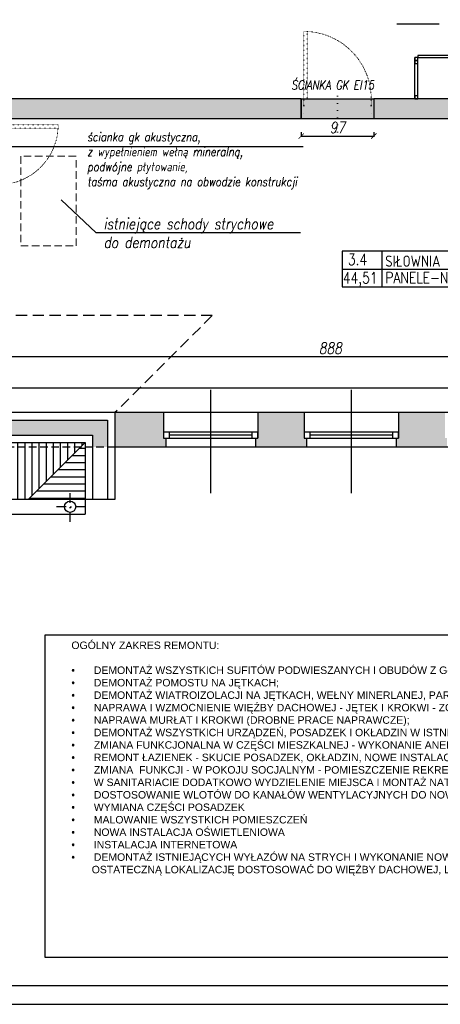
# Model space of a CAD drawing. Header units: millimetres. Extents: x 214604 to 222122, y 23717 to 26152.
# Tile 14 of 26: x 218382 to 218944, y 23735 to 25053. Entities that reach past the tile are written whole.
import ezdxf

# ---------------------------------------------------------------- set-up
doc = ezdxf.new("R2010")
doc.units = ezdxf.units.MM
for name, pattern in [('DASHDOT', [25.4, 12.7, -6.35, 0, -6.35]), ('DASHED', [0.75, 0.5, -0.25]), ('KROPKA2', [3.175, 0, -3.175])]:
    doc.linetypes.add(name, pattern=pattern)
for name, color, linetype in [('A_inwentaryzacja', 8, 'Continuous'), ('A_INWENTARYZACJA_KRESKI', 8, 'Continuous'), ('A_OPIS', 7, 'Continuous'), ('A_OPIS_ZMIANY', 2, 'Continuous'), ('A_WYMIARY', 143, 'Continuous'), ('A_ZMIANY', 10, 'Continuous'), ('A_ZMIANY_WYMIARY', 143, 'Continuous')]:
    doc.layers.add(name, color=color, linetype=linetype)
doc.layers.add('A_WYBURZENIA', color=30, linetype='KROPKA2', lineweight=20)
doc.styles.add('ARIAL', font='arial.ttf')
doc.styles.add('ROMANS', font='romans.shx', dxfattribs={"width": 0.8, "oblique": 10})
doc.dimstyles.new('Kopia AGA1', dxfattribs={"dimtxt": 15, "dimasz": 7, "dimexe": 1.25, "dimexo": 0.625, "dimgap": 4, "dimtad": 1, "dimdec": 1, "dimtxsty": 'ROMANS', "dimblk": 'ARCHTICK', "dimcen": 20, "dimclrd": 256, "dimclrt": 7, "dimadec": 0, "dimazin": 0, "dimtfac": 1, "dimtdec": 1, "dimtmove": 1, "dimatfit": 3, "dimfxl": 5, "dimfxlon": 1, "dimarcsym": 0})

# ---------------------------------------------------------------- blocks, each defined once
blk = doc.blocks.new('*U9')
for p, q in [((0, 0), (0, -100)), ((-900, 0), (-900, -100))]:
    blk.add_line(p, q)
blk.add_lwpolyline([(0, 0), (0, 900), (-43.75, 900), (-43.75, 0)], close=True)
blk.add_arc((0, 0), 900, 90, 180)
blk = doc.blocks.new('*U10')
for p, q in [((0, 0), (0, -100)), ((-800, 0), (-800, -100))]:
    blk.add_line(p, q)
blk.add_lwpolyline([(0, 0), (0, 800), (-43.75, 800), (-43.75, 0)], close=True)
blk.add_arc((0, 0), 800, 90, 180)
blk = doc.blocks.new('_ARCHTICK')
at = {"color": 0, "linetype": 'ByBlock', "const_width": 0.15}
blk.add_lwpolyline([(-0.5, -0.5), (0.5, 0.5)], dxfattribs=at)
blk = doc.blocks.new('*D21')
at = {"layer": 'A_WYMIARY', "color": 0, "lineweight": -2, "ltscale": 3, "transparency": 16777216}
for p, q in [((218353.5, 24596.6), (218353.5, 24602.8)), ((219241.5, 24596.6), (219241.5, 24602.8))]:
    blk.add_line(p, q, dxfattribs=at)
at = {"layer": 'A_WYMIARY', "lineweight": -2, "ltscale": 3, "transparency": 16777216}
blk.add_line((219241.5, 24601.6), (218353.5, 24601.6), dxfattribs=at)
at = {"layer": 'Defpoints', "color": 0, "ltscale": 3, "transparency": 16777216}
for p in [(218353.5, 24601.6), (218353.5, 24526.9), (219241.5, 24526.9)]:
    blk.add_point(p, dxfattribs=at)
at = {"layer": 'A_WYMIARY', "lineweight": -2, "ltscale": 3, "transparency": 16777216, "xscale": 7, "yscale": 7, "zscale": 7, "rotation": 180}
blk.add_blockref('_ARCHTICK', (218353.5, 24601.6), dxfattribs=at)
at = {"layer": 'A_WYMIARY', "lineweight": -2, "ltscale": 3, "transparency": 16777216, "xscale": 7, "yscale": 7, "zscale": 7}
blk.add_blockref('_ARCHTICK', (219241.5, 24601.6), dxfattribs=at)
at = {"layer": 'A_WYMIARY', "color": 7, "ltscale": 3, "transparency": 16777216, "insert": (218797.5, 24613.1), "char_height": 15, "attachment_point": 5, "style": 'ROMANS'}
blk.add_mtext('888', dxfattribs=at)
blk = doc.blocks.new('*D106')
at = {"layer": 'A_ZMIANY_WYMIARY', "color": 0, "lineweight": -2, "ltscale": 3, "transparency": 16777216}
for p, q in [((218353.5, 24555), (218353.5, 24561.3)), ((219643.5, 24555), (219643.5, 24561.3))]:
    blk.add_line(p, q, dxfattribs=at)
at = {"layer": 'A_ZMIANY_WYMIARY', "lineweight": -2, "ltscale": 3, "transparency": 16777216}
blk.add_line((218353.5, 24560), (219643.5, 24560), dxfattribs=at)
at = {"layer": 'Defpoints', "color": 0, "ltscale": 3, "transparency": 16777216}
for p in [(219643.5, 24560), (218353.5, 24526.9), (219643.5, 24526.9)]:
    blk.add_point(p, dxfattribs=at)
at = {"layer": 'A_ZMIANY_WYMIARY', "lineweight": -2, "ltscale": 3, "transparency": 16777216, "xscale": 7, "yscale": 7, "zscale": 7, "rotation": 180}
blk.add_blockref('_ARCHTICK', (218353.5, 24560), dxfattribs=at)
at = {"layer": 'A_ZMIANY_WYMIARY', "lineweight": -2, "ltscale": 3, "transparency": 16777216, "xscale": 7, "yscale": 7, "zscale": 7}
blk.add_blockref('_ARCHTICK', (219643.5, 24560), dxfattribs=at)
at = {"layer": 'A_ZMIANY_WYMIARY', "color": 7, "ltscale": 3, "transparency": 16777216, "insert": (218998.5, 24571.5), "char_height": 15, "attachment_point": 5, "style": 'ROMANS'}
blk.add_mtext('1290', dxfattribs=at)
blk = doc.blocks.new('*D144')
at = {"layer": 'A_ZMIANY_WYMIARY', "color": 0, "lineweight": -2, "ltscale": 3, "transparency": 16777216}
for p, q in [((218758.5, 24902), (218758.5, 24895.8)), ((218855.5, 24902), (218855.5, 24895.8))]:
    blk.add_line(p, q, dxfattribs=at)
at = {"layer": 'A_ZMIANY_WYMIARY', "lineweight": -2, "ltscale": 3, "transparency": 16777216}
blk.add_line((218758.5, 24897), (218855.5, 24897), dxfattribs=at)
at = {"layer": 'Defpoints', "color": 0, "ltscale": 3, "transparency": 16777216}
for p in [(218758.5, 24919.9), (218855.5, 24919.9), (218855.5, 24897)]:
    blk.add_point(p, dxfattribs=at)
at = {"layer": 'A_ZMIANY_WYMIARY', "lineweight": -2, "ltscale": 3, "transparency": 16777216, "xscale": 7, "yscale": 7, "zscale": 7, "rotation": 180}
blk.add_blockref('_ARCHTICK', (218758.5, 24897), dxfattribs=at)
at = {"layer": 'A_ZMIANY_WYMIARY', "lineweight": -2, "ltscale": 3, "transparency": 16777216, "xscale": 7, "yscale": 7, "zscale": 7}
blk.add_blockref('_ARCHTICK', (218855.5, 24897), dxfattribs=at)
at = {"layer": 'A_ZMIANY_WYMIARY', "color": 7, "ltscale": 3, "transparency": 16777216, "insert": (218807, 24908.5), "char_height": 15, "attachment_point": 5, "style": 'ROMANS'}
blk.add_mtext('97', dxfattribs=at)

msp = doc.modelspace()

# ---------------------------------------------------------------- hatches: boundary and pattern name
at = {"layer": 'A_inwentaryzacja', "ltscale": 3}
h = msp.add_hatch(dxfattribs=at)
h.set_pattern_fill('ANSI31', color=256, scale=3, angle=45)
h.paths.add_polyline_path([(215757.23, 24450.34, -0.4142136), (215777.52, 24470.62), (215777.52, 24480.87), (215570.52, 24480.87), (215570.52, 24470.62, -0.4142136), (215590.8, 24450.34, -1), (215550.23, 24450.34, -0.4142136), (215570.52, 24470.62), (215570.52, 24480.87), (215371.52, 24480.87), (215301.52, 24410.87), (218393.52, 24410.87), (218463.52, 24480.87), (218184.52, 24480.87), (218184.52, 24470.62, -0.4142136), (218204.8, 24450.34, -1), (218164.23, 24450.34, -0.4142136), (218184.52, 24470.62), (218184.52, 24480.87), (217986.52, 24480.87), (217986.52, 24470.62, -0.4142136), (218006.8, 24450.34, -1), (217966.23, 24450.34, -0.4142136), (217986.52, 24470.62), (217986.52, 24480.87), (217581.52, 24480.87), (217581.52, 24470.62, -0.4142136), (217601.8, 24450.34, -1), (217561.23, 24450.34, -0.4142136), (217581.52, 24470.62), (217581.52, 24480.87), (217290.52, 24480.87), (217290.52, 24470.62, -0.4142136), (217310.8, 24450.34, -1), (217270.23, 24450.34, -0.4142136), (217290.52, 24470.62), (217290.52, 24480.87), (216677.52, 24480.87), (216677.52, 24470.62, -0.4142136), (216697.8, 24450.34, -1), (216657.23, 24450.34, -0.4142136), (216677.52, 24470.62), (216677.52, 24480.87), (216377.52, 24480.87), (216377.52, 24470.62, -0.4142136), (216397.8, 24450.34, -1), (216357.23, 24450.34, -0.4142136), (216377.52, 24470.62), (216377.52, 24480.87), (216079.52, 24480.87), (216079.52, 24470.62, -0.4142136), (216099.8, 24450.34, -1), (216059.23, 24450.34, -0.4142136), (216079.52, 24470.62), (216079.52, 24480.87), (215777.52, 24480.87), (215777.52, 24470.62, -0.4142136), (215797.8, 24450.34, -1)])
h.paths.add_polyline_path([(215570.52, 24486.87), (215377.52, 24486.87), (215371.52, 24480.87), (215570.52, 24480.87)])
h.paths.add_polyline_path([(215777.52, 24486.87), (215570.52, 24486.87), (215570.52, 24480.87), (215777.52, 24480.87)])
h.paths.add_polyline_path([(216079.52, 24486.87), (215777.52, 24486.87), (215777.52, 24480.87), (216079.52, 24480.87)])
h.paths.add_polyline_path([(216377.52, 24486.87), (216079.52, 24486.87), (216079.52, 24480.87), (216377.52, 24480.87)])
h.paths.add_polyline_path([(216677.52, 24486.87), (216377.52, 24486.87), (216377.52, 24480.87), (216677.52, 24480.87)])
h.paths.add_polyline_path([(217290.52, 24486.87), (216677.52, 24486.87), (216677.52, 24480.87), (217290.52, 24480.87)])
h.paths.add_polyline_path([(217581.52, 24486.87), (217290.52, 24486.87), (217290.52, 24480.87), (217581.52, 24480.87)])
h.paths.add_polyline_path([(217986.52, 24486.87), (217581.52, 24486.87), (217581.52, 24480.87), (217986.52, 24480.87)])
h.paths.add_polyline_path([(218184.52, 24486.87), (217986.52, 24486.87), (217986.52, 24480.87), (218184.52, 24480.87)])
h.paths.add_polyline_path([(218469.52, 24486.87), (218184.52, 24486.87), (218184.52, 24480.87), (218463.52, 24480.87)])
h = msp.add_hatch(dxfattribs=at)
h.set_pattern_fill('ANSI31', color=256, scale=3, angle=135)
h.paths.add_polyline_path([(218469.52, 24480.87), (218463.52, 24480.87), (218393.52, 24410.87), (218469.52, 24410.87)])
at = {"layer": 'A_INWENTARYZACJA_KRESKI', "ltscale": 3}
h = msp.add_hatch(color=256, dxfattribs=at)
h.dxf.hatch_style = 1
h.paths.add_polyline_path([(218758.52, 24946.87), (217832.52, 24946.87), (217832.52, 24919.87), (218353.52, 24919.87), (218758.52, 24919.87)])
h = msp.add_hatch(color=256, dxfattribs=at)
h.dxf.hatch_style = 1
h.paths.add_polyline_path([(219442.52, 24946.87), (218855.52, 24946.87), (218855.52, 24919.87), (219205.52, 24919.87), (219442.52, 24919.87)])
h = msp.add_hatch(color=256, dxfattribs=at)
h.dxf.hatch_style = 1
h.paths.add_polyline_path([(218574.52, 24526.87), (218509.52, 24526.87), (218509.52, 24480.87), (218577.52, 24480.87), (218577.52, 24492.87), (218574.52, 24492.87), (218574.52, 24500.87)])
h.paths.add_polyline_path([(218762.52, 24526.87), (218700.52, 24526.87), (218700.52, 24492.87), (218697.52, 24492.87), (218697.52, 24480.87), (218765.52, 24480.87), (218765.52, 24492.87), (218762.52, 24492.87), (218762.52, 24500.87)])
h.paths.add_polyline_path([(218950.52, 24526.87), (218888.52, 24526.87), (218888.52, 24492.87), (218885.52, 24492.87), (218885.52, 24480.87), (218953.52, 24480.87), (218953.52, 24492.87), (218950.52, 24492.87), (218950.52, 24500.87)])
h.paths.add_polyline_path([(219141.52, 24526.87), (219076.52, 24526.87), (219076.52, 24492.87), (219073.52, 24492.87), (219073.52, 24480.87), (219141.52, 24480.87)])
h = msp.add_hatch(color=256, dxfattribs=at)
h.dxf.hatch_style = 1
h.paths.add_polyline_path([(217254.52, 24516.87), (216713.52, 24516.87), (216713.52, 24503.87), (216677.52, 24503.87), (216677.52, 24496.87), (217290.52, 24496.87), (217290.52, 24503.87), (217254.52, 24503.87)])
h.paths.add_polyline_path([(217545.52, 24516.87), (217326.52, 24516.87), (217326.52, 24503.87), (217290.52, 24503.87), (217290.52, 24496.87), (217581.52, 24496.87), (217581.52, 24503.87), (217545.52, 24503.87)])
h.paths.add_polyline_path([(217950.52, 24516.87), (217617.52, 24516.87), (217617.52, 24503.87), (217581.52, 24503.87), (217581.52, 24496.87), (217986.52, 24496.87), (217986.52, 24503.87), (217950.52, 24503.87)])
h.paths.add_polyline_path([(218148.52, 24516.87), (218022.52, 24516.87), (218022.52, 24503.87), (217986.52, 24503.87), (217986.52, 24496.87), (218184.52, 24496.87), (218184.52, 24503.87), (218148.52, 24503.87)])
h.paths.add_polyline_path([(218499.52, 24516.87), (218220.52, 24516.87), (218220.52, 24503.87), (218184.52, 24503.87), (218184.52, 24496.87), (218479.52, 24496.87), (218479.52, 24480.87), (218499.52, 24480.87)])
at = {"layer": 'A_ZMIANY', "ltscale": 3}
h = msp.add_hatch(color=256, dxfattribs=at)
h.dxf.hatch_style = 1
h.paths.add_polyline_path([(218855.52, 24946.87), (218758.52, 24946.87), (218758.52, 24919.87), (218855.52, 24919.87)])

# ---------------------------------------------------------------- linework, layer by layer
at = {"layer": 'A_inwentaryzacja', "ltscale": 3}
for p, q in [((218886.36, 25046.87), (218942.82, 25046.87)), ((218910.52, 24946.87), (218910.52, 25001.87)), ((218914.52, 24946.87), (218914.52, 25001.87)), ((218758.52, 24946.87), (217832.52, 24946.87)), ((218758.52, 24946.87), (218758.52, 24919.87)), ((219442.52, 24946.87), (218855.52, 24946.87)), ((218855.52, 24946.87), (218855.52, 24919.87)), ((218855.52, 24946.87), (218855.52, 24919.87)), ((218758.52, 24919.87), (218353.52, 24919.87)), ((219205.52, 24919.87), (218855.52, 24919.87)), ((218637.52, 24419.3), (218637.52, 24557.4)), ((218825.52, 24419.3), (218825.52, 24557.4)), ((220155.52, 24526.87), (215417.52, 24526.87)), ((218509.52, 24526.87), (218509.52, 24410.87)), ((218574.52, 24526.87), (218574.52, 24492.87)), ((218700.52, 24526.87), (218700.52, 24492.87)), ((218762.52, 24526.87), (218762.52, 24492.87)), ((218888.52, 24526.87), (218888.52, 24492.87)), ((218220.52, 24516.87), (218499.52, 24516.87)), ((218499.52, 24516.87), (218499.52, 24410.87)), ((215387.52, 24496.87), (218479.52, 24496.87)), ((218479.52, 24496.87), (218479.52, 24410.87)), ((218700.52, 24500.87), (218574.52, 24500.87)), ((218574.52, 24492.87), (218700.52, 24492.87)), ((218577.52, 24492.87), (218577.52, 24480.87)), ((218692.52, 24496.87), (218582.52, 24496.87)), ((218697.52, 24492.87), (218697.52, 24480.87)), ((218888.52, 24500.87), (218762.52, 24500.87)), ((218762.52, 24492.87), (218888.52, 24492.87)), ((218765.52, 24492.87), (218765.52, 24480.87)), ((218880.52, 24496.87), (218770.52, 24496.87)), ((218885.52, 24492.87), (218885.52, 24480.87)), ((215377.52, 24486.87), (218469.52, 24486.87)), ((218469.52, 24486.87), (218393.52, 24410.87)), ((218469.52, 24486.87), (218469.52, 24390.87)), ((219141.52, 24480.87), (218509.52, 24480.87)), ((218509.52, 24410.87), (215301.52, 24410.87)), ((215281.52, 24390.87), (218469.52, 24390.87))]:
    msp.add_line(p, q, dxfattribs=at)
at = {"layer": 'A_inwentaryzacja', "linetype": 'DASHED', "ltscale": 30}
for q in [(215547.52, 24656.87), (218509.52, 24526.87)]:
    msp.add_line((218639.52, 24656.87), q, dxfattribs=at)
at = {"layer": 'A_inwentaryzacja', "linetype": 'DASHED', "ltscale": 20}
msp.add_line((218509.52, 24480.87), (215371.52, 24480.87), dxfattribs=at)
at = {"layer": 'A_inwentaryzacja', "linetype": 'DASHDOT'}
for p, q in [((218449.52, 24380.87), (218449.52, 24420.87)), ((218469.52, 24400.87), (218429.52, 24400.87))]:
    msp.add_line(p, q, dxfattribs=at)
at = {"layer": 'A_inwentaryzacja', "ltscale": 3}
for points in [[(218914.52, 25001.87), (219004.52, 25001.87), (219004.52, 25004.87), (218914.52, 25004.87)], [(218910.52, 24997.87), (218914.52, 24997.87), (218914.52, 25001.87), (218910.52, 25001.87)], [(218910.52, 24993.87), (218914.52, 24993.87), (218914.52, 24997.87), (218910.52, 24997.87)], [(218910.52, 24946.87), (218914.52, 24946.87), (218914.52, 24950.87), (218910.52, 24950.87)], [(218582.52, 24500.87), (218574.52, 24500.87), (218574.52, 24492.87), (218582.52, 24492.87)], [(218700.52, 24500.87), (218692.52, 24500.87), (218692.52, 24492.87), (218700.52, 24492.87)], [(218770.52, 24500.87), (218762.52, 24500.87), (218762.52, 24492.87), (218770.52, 24492.87)], [(218888.52, 24500.87), (218880.52, 24500.87), (218880.52, 24492.87), (218888.52, 24492.87)]]:
    msp.add_lwpolyline(points, close=True, dxfattribs=at)
msp.add_circle((218449.52, 24400.87), 7.5, dxfattribs=at)
msp.add_arc((218916.02, 25003.37), 88.51, 359.02898, 90.97102, dxfattribs=at)
at = {"layer": 'A_OPIS', "ltscale": 3}
msp.add_lwpolyline([(214910.74, 25835.22), (214910.74, 23735.22), (220410.74, 23735.22), (220410.74, 25835.22), (214910.74, 25835.22)], dxfattribs=at)
for points in [[(215085.74, 25810.22), (215085.74, 23760.22), (220385.74, 23760.22), (220385.74, 25810.22)], [(218416.19, 24229.71), (219609.36, 24229.71), (219609.36, 23797.76), (218416.19, 23797.76)]]:
    msp.add_lwpolyline(points, close=True, dxfattribs=at)
at = {"layer": 'A_OPIS_ZMIANY', "ltscale": 3}
msp.add_line((218760.91, 24882.41), (218321.63, 24882.41), dxfattribs=at)
at = {"layer": 'A_OPIS_ZMIANY', "ltscale": 5}
for p, q in [((218866.42, 24742.77), (218866.42, 24695.27)), ((218813.02, 24719.02), (219093.3, 24719.02))]:
    msp.add_line(p, q, dxfattribs=at)
at = {"layer": 'A_OPIS_ZMIANY', "ltscale": 3}
msp.add_lwpolyline([(218757.44, 24767.48), (218484.51, 24767.48), (218437.76, 24811.65)], dxfattribs=at)
at = {"layer": 'A_OPIS_ZMIANY', "ltscale": 5}
msp.add_lwpolyline([(218813.02, 24695.27), (219093.3, 24695.27), (219093.3, 24742.77), (218813.02, 24742.77)], close=True, dxfattribs=at)
at = {"layer": 'A_WYBURZENIA', "ltscale": 3}
msp.add_line((218807.02, 24902.22), (218807.02, 24966.65), dxfattribs=at)
for points in [[(218758.52, 24946.87), (218762.02, 24946.87), (218762.02, 24919.87), (218758.52, 24919.87)], [(218855.52, 24946.87), (218852.02, 24946.87), (218852.02, 24919.87), (218855.52, 24919.87)]]:
    msp.add_lwpolyline(points, dxfattribs=at)
at = {"layer": 'A_WYBURZENIA', "linetype": 'DASHED', "ltscale": 20}
msp.add_lwpolyline([(218383.52, 24749.87), (218457.52, 24749.87), (218457.52, 24869.87), (218383.52, 24869.87)], close=True, dxfattribs=at)
at = {"layer": 'A_ZMIANY', "ltscale": 3}
msp.add_lwpolyline([(218758.52, 24946.87), (218855.52, 24946.87), (218855.52, 24919.87), (218758.52, 24919.87)], close=True, dxfattribs=at)

# ---------------------------------------------------------------- block references
at = {"layer": 'A_WYBURZENIA', "ltscale": 3, "xscale": -0.1, "yscale": 0.1, "zscale": 0.1}
msp.add_blockref('*U9', (218762.02, 24946.87), dxfattribs=at)
at = {"layer": 'A_WYBURZENIA', "ltscale": 3, "xscale": -0.1, "yscale": 0.1, "zscale": 0.1, "rotation": 270}
msp.add_blockref('*U10', (218353.52, 24911.87), dxfattribs=at)

# ---------------------------------------------------------------- texts
at = {"layer": 'A_OPIS', "insert": (218451.24, 24220.58), "char_height": 10, "attachment_point": 1, "style": 'ARIAL'}
msp.add_mtext_dynamic_manual_height_columns('OGÓLNY ZAKRES REMONTU:\\P\\P\\pxi-3,l3,t3;{\\fSymbol|b0|i0|c2|p18;·^I}DEMONTAŻ WSZYSTKICH SUFITÓW PODWIESZANYCH I OBUDÓW Z G-K KONSTRUKCJI DACHU;\\P{\\fSymbol|b0|i0|c2|p18;·^I}DEMONTAŻ POMOSTU NA JĘTKACH;\\P{\\fSymbol|b0|i0|c2|p18;·^I}DEMONTAŻ WIATROIZOLACJI NA JĘTKACH, WEŁNY MINERLANEJ, PAROIZOLACJI I STYROPIANU;\\P{\\fSymbol|b0|i0|c2|p18;·^I}NAPRAWA I WZMOCNIENIE WIĘŹBY DACHOWEJ - JĘTEK I KROKWI - ZGODNIE Z EKSPERTYZĄ\\P{\\fSymbol|b0|i0|c2|p18;·^I}NAPRAWA MURŁAT I KROKWI (DROBNE PRACE NAPRAWCZE);\\P{\\fSymbol|b0|i0|c2|p18;·^I}DEMONTAŻ WSZYSTKICH URZĄDZEŃ, POSADZEK I OKŁADZIN W ISTNIEJĄCYCH SANITARIATACH\\P{\\fSymbol|b0|i0|c2|p18;·^I}ZMIANA FUNKCJONALNA W CZĘŚCI MIESZKALNEJ - WYKONANIE ANEKSÓW KUCHENNYCH Z WYKORZYSTANIEM ISTNIEJĄCYCH INSTALACJI WOD-KAN;\\P{\\fSymbol|b0|i0|c2|p18;·^I}REMONT ŁAZIENEK - SKUCIE POSADZEK, OKŁADZIN, NOWE INSTALACJE, MONTAŻ NOWYCH PRZYBORÓW SANITARNYCH, MONTAŻ GRZEJNIKÓW DRABINKOWYCH\\P{\\fSymbol|b0|i0|c2|p18;·^I}ZMIANA  FUNKCJI - W POKOJU SOCJALNYM - POMIESZCZENIE REKREACJI Z SAUNĄ\\P{\\fSymbol|b0|i0|c2|p18;·^I}W SANITARIACIE DODATKOWO WYDZIELENIE MIEJSCA I MONTAŻ NATRYSKU\\P{\\fSymbol|b0|i0|c2|p18;·^I}DOSTOSOWANIE WLOTÓW DO KANAŁÓW WENTYLACYJNYCH DO NOWYCH FUNKCJI\\P{\\fSymbol|b0|i0|c2|p18;·^I}WYMIANA CZĘŚCI POSADZEK\\P{\\fSymbol|b0|i0|c2|p18;·^I}MALOWANIE WSZYSTKICH POMIESZCZEŃ\\P{\\fSymbol|b0|i0|c2|p18;·^I}NOWA INSTALACJA OŚWIETLENIOWA\\P{\\fSymbol|b0|i0|c2|p18;·^I}INSTALACJA INTERNETOWA\\P{\\fSymbol|b0|i0|c2|p18;·^I}DEMONTAŻ ISTNIEJĄCYCH WYŁAZÓW NA STRYCH I WYKONANIE NOWYCH O ODPORNOŚCI OGNIOWEJ EI30 - DOSTĘPNYCH Z KOMUNIKACJI; \\P\\pi0,l0,tz;       OSTATECZNĄ LOKALIZACJĘ DOSTOSOWAĆ DO WIĘŹBY DACHOWEJ, LOKALIZACJI DRZWI ORAZ MOŻLIWOŚCI ROZŁOŻENIA SCHODÓW, ', width=1689.027, gutter_width=75, heights=[0], dxfattribs=at)
at = {"layer": 'A_OPIS_ZMIANY', "ltscale": 5, "style": 'ROMANS', "width": 0.8}
for s, p in [('3.4', (218820.89, 24724.31)), ('SIŁOWNIA', (218870.81, 24722.09)), ('44,51', (218814.22, 24699.75)), ('PANELE-NOWE+MATY', (218871.05, 24700.03))]:
    msp.add_text(s, height=15, dxfattribs=at).set_placement(p)
at = {"layer": 'A_OPIS_ZMIANY', "ltscale": 5, "attachment_point": 1, "style": 'ROMANS'}
for s, width, insert, char_height in [('ŚCIANKA GK EI15 ', 340.8802, (218745.18, 24971.22), 12), ('ścianka gk akustyczna, \\Pz wypełnieniem wełną mineralną,\\Ppodwójne płytowanie,\\Ptaśma akustyczna na obwodzie konstrukcji ', 340.8802, (218472.35, 24901.89), 12), ('istniejące schody strychowe \\Pdo demontażu', 321.5653, (218494.3, 24787.18), 15)]:
    msp.add_mtext_dynamic_manual_height_columns(s, width=width, gutter_width=75, heights=[0], dxfattribs=dict(at, insert=insert, char_height=char_height))

# ---------------------------------------------------------------- dimensions: what is measured, and where the dimension line sits
at = {"layer": 'A_WYMIARY', "ltscale": 3}
dim = msp.add_linear_dim(base=(218353.52, 24601.59), p1=(219241.52, 24526.87), p2=(218353.52, 24526.87), dimstyle='Kopia AGA1', dxfattribs=at)
dim.commit()
dim.dimension.update_dxf_attribs({"geometry": '*D21', "text_midpoint": (218797.52, 24613.09)})
at = {"layer": 'A_ZMIANY_WYMIARY', "ltscale": 3}
for base, p1, p2, picture, middle in [((218855.52, 24897.05), (218758.52, 24919.87), (218855.52, 24919.87), '*D144', (218807.02, 24908.55)), ((219643.52, 24560.03), (218353.52, 24526.87), (219643.52, 24526.87), '*D106', (218998.52, 24571.53))]:
    dim = msp.add_linear_dim(base=base, p1=p1, p2=p2, dimstyle='Kopia AGA1', dxfattribs=at)
    dim.commit()
    dim.dimension.update_dxf_attribs({"geometry": picture, "text_midpoint": middle})

doc.saveas('drawing.dxf')
